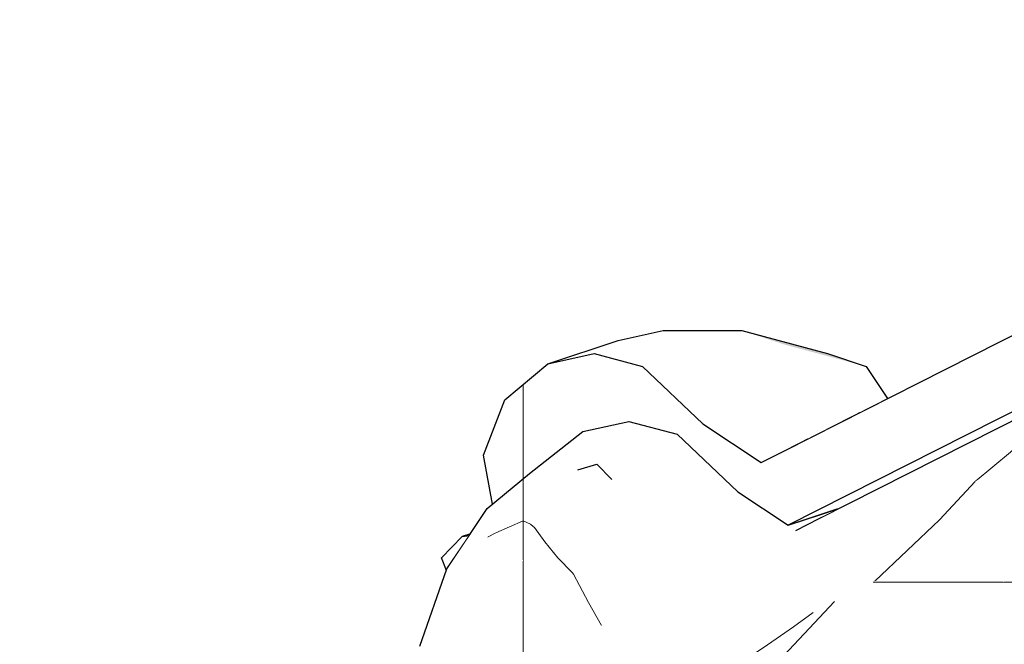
# Model space of a CAD drawing. Header units: millimetres. Extents: x -25478 to 4005, y -8416 to 11348.
# Tile 246 of 256: x -11321 to -11141, y 7319 to 7433. Entities that reach past the tile are written whole.
import ezdxf

# ---------------------------------------------------------------- set-up
doc = ezdxf.new("R2010")
doc.units = ezdxf.units.MM
doc.header["$MEASUREMENT"] = 0
doc.linetypes.add('Wipeout_Contour', pattern=[1000, 0, -1000])
for name, color, linetype in [('POHLED ZÁPADNÍ_1_Konstrukce - nosné', 7, 'Continuous'), ('POHLED ZÁPADNÍ_1_Nové_Konstrukce - krov', 7, 'Continuous'), ('POHLED ZÁPADNÍ_1_Nové_Výplně - Povrchové', 7, 'Continuous'), ('POHLED ZÁPADNÍ_1_Nové_Výplně – Řezové', 7, 'Continuous')]:
    doc.layers.add(name, color=color, linetype=linetype)

# ---------------------------------------------------------------- blocks, each defined once
blk = doc.blocks.new('*X2221', base_point=(-25690.45, -8330.81))
at = {"layer": 'POHLED ZÁPADNÍ_1_Nové_Výplně - Povrchové', "color": 21, "linetype": 'Continuous', "lineweight": 20, "true_color": 0xffaaaa}
for p, q in [((-11063.9, 7354.28), (-11063.9, 7337.17)), ((-11118.6, 7317.64), (-11112.1, 7329.87)), ((-11111.93, 7329.95), (-11111.93, 7312.84)), ((-11087.92, 7330.17), (-11111.5, 7330.17)), ((-11077.71, 7330.17), (-11087.92, 7330.17)), ((-11127.91, 7306.92), (-11118.6, 7317.64)), ((-11137.76, 7299.75), (-11127.91, 7306.92)), ((-11152.45, 7293), (-11143.87, 7296.66)), ((-11166.42, 7290.51), (-11152.45, 7293)), ((-11185.61, 7292.63), (-11180.6, 7291.21)), ((-11180.6, 7291.21), (-11166.42, 7290.51))]:
    blk.add_line(p, q, dxfattribs=at)
blk = doc.blocks.new('*X2222', base_point=(-25690.45, -8330.81))
at = {"layer": 'POHLED ZÁPADNÍ_1_Nové_Výplně - Povrchové', "color": 21, "linetype": 'Continuous', "lineweight": 20, "true_color": 0xffaaaa}
for p, q in [((-11119.73, 7340.83), (-11136.66, 7317.43)), ((-11140.77, 7330.17), (-11127.44, 7330.17)), ((-11129.3, 7321.16), (-11127.44, 7330.17))]:
    blk.add_line(p, q, dxfattribs=at)
blk = doc.blocks.new('*X2224', base_point=(-25690.45, -8330.81))
at = {"layer": 'POHLED ZÁPADNÍ_1_Nové_Výplně - Povrchové', "color": 21, "linetype": 'Continuous', "lineweight": 20, "true_color": 0xffaaaa}
for p, q in [((-11063.9, 7395.81), (-11063.9, 7391.17)), ((-11063.9, 7391.02), (-11063.9, 7390.2)), ((-11111.93, 7371.48), (-11111.93, 7365.86)), ((-11139.39, 7354.02), (-11130.63, 7362.01)), ((-11145.89, 7348.66), (-11139.39, 7354.02))]:
    blk.add_line(p, q, dxfattribs=at)
blk = doc.blocks.new('*X2225', base_point=(-25690.45, -8330.81))
at = {"layer": 'POHLED ZÁPADNÍ_1_Nové_Výplně - Povrchové', "color": 21, "linetype": 'Continuous', "lineweight": 20, "true_color": 0xffaaaa}
for p, q in [((-11063.9, 7390.2), (-11063.9, 7381.21)), ((-11111.93, 7365.86), (-11111.93, 7356.87)), ((-11152.45, 7341.58), (-11145.89, 7348.66)), ((-11164.29, 7330.35), (-11152.45, 7341.58))]:
    blk.add_line(p, q, dxfattribs=at)
blk = doc.blocks.new('*X2226', base_point=(-25690.45, -8330.81))
at = {"layer": 'POHLED ZÁPADNÍ_1_Nové_Výplně - Povrchové', "color": 21, "linetype": 'Continuous', "lineweight": 20, "true_color": 0xffaaaa}
for p, q in [((-11097.97, 7363.95), (-11119.73, 7340.83)), ((-11164.64, 7330.17), (-11149.06, 7330.17)), ((-11149.06, 7330.17), (-11140.77, 7330.17)), ((-11171.72, 7326.59), (-11193.3, 7303.66)), ((-11175.66, 7324.59), (-11179.24, 7321.97)), ((-11179.24, 7321.97), (-11184.81, 7318.1)), ((-11184.81, 7318.1), (-11190.43, 7314.42)), ((-11190.43, 7314.42), (-11191.91, 7313.51))]:
    blk.add_line(p, q, dxfattribs=at)
blk = doc.blocks.new('*X2228', base_point=(-25690.45, -8330.81))
at = {"layer": 'POHLED ZÁPADNÍ_1_Nové_Výplně - Povrchové', "color": 21, "linetype": 'Continuous', "lineweight": 20, "true_color": 0xffaaaa}
blk.add_line((-11228.9, 7366.49), (-11228.9, 7349.17), dxfattribs=at)
blk = doc.blocks.new('*X2248', base_point=(-25690.45, -8330.81))
at = {"layer": 'POHLED ZÁPADNÍ_1_Nové_Výplně - Povrchové', "color": 21, "linetype": 'Continuous', "lineweight": 20, "true_color": 0xffaaaa}
for p, q in [((-11219.64, 7331.66), (-11216.92, 7326.46)), ((-11216.92, 7326.46), (-11214.5, 7322.19))]:
    blk.add_line(p, q, dxfattribs=at)
blk = doc.blocks.new('*X2267', base_point=(-25690.45, -8330.81))
at = {"layer": 'POHLED ZÁPADNÍ_1_Nové_Výplně - Povrchové', "color": 21, "linetype": 'Continuous', "lineweight": 20, "true_color": 0xffaaaa}
blk.add_line((-11228.9, 7326.63), (-11228.9, 7311.76), dxfattribs=at)
blk = doc.blocks.new('*X2269', base_point=(-25690.45, -8330.81))
at = {"layer": 'POHLED ZÁPADNÍ_1_Nové_Výplně - Povrchové', "color": 21, "linetype": 'Continuous', "lineweight": 20, "true_color": 0xffaaaa}
for p, q in [((-11226.8, 7340.23), (-11224.95, 7337.57)), ((-11224.95, 7337.57), (-11222.55, 7334.65)), ((-11222.55, 7334.65), (-11219.87, 7331.87)), ((-11228.9, 7334.25), (-11228.9, 7326.63)), ((-11219.87, 7331.87), (-11219.64, 7331.66))]:
    blk.add_line(p, q, dxfattribs=at)
blk = doc.blocks.new('*X2271', base_point=(-25690.45, -8330.81))
at = {"layer": 'POHLED ZÁPADNÍ_1_Nové_Výplně - Povrchové', "color": 21, "linetype": 'Continuous', "lineweight": 20, "true_color": 0xffaaaa}
for p, q in [((-11228.9, 7340.48), (-11228.9, 7334.25)), ((-11227.55, 7340.81), (-11227.08, 7340.4)), ((-11227.08, 7340.4), (-11226.8, 7340.23)), ((-11233.95, 7339.24), (-11235.45, 7338.43))]:
    blk.add_line(p, q, dxfattribs=at)
blk = doc.blocks.new('*X2276', base_point=(-25690.45, -8330.81))
at = {"layer": 'POHLED ZÁPADNÍ_1_Nové_Výplně - Povrchové', "linetype": 'Continuous', "lineweight": 20, "true_color": 0xffaaaa}
blk.add_hatch(color=21, dxfattribs=at).paths.add_polyline_path([(-11180.96, 7373.81), (-11165.87, 7369.76), (-11173.01, 7372.13), (-11188.73, 7376.35)])
blk = doc.blocks.new('*X2285', base_point=(-25690.45, -8330.81))
at = {"layer": 'POHLED ZÁPADNÍ_1_Nové_Výplně - Povrchové', "color": 21, "linetype": 'Continuous', "lineweight": 20, "true_color": 0xffaaaa}
blk.add_line((-11228.9, 7349.17), (-11228.9, 7348.41), dxfattribs=at)
blk = doc.blocks.new('*X2287', base_point=(-25690.45, -8330.81))
at = {"layer": 'POHLED ZÁPADNÍ_1_Nové_Výplně - Povrchové', "color": 21, "linetype": 'Continuous', "lineweight": 20, "true_color": 0xffaaaa}
for p, q in [((-11228.9, 7348.41), (-11228.9, 7340.48)), ((-11228.9, 7341.43), (-11233.95, 7339.24)), ((-11228.9, 7341.43), (-11227.55, 7340.81))]:
    blk.add_line(p, q, dxfattribs=at)

msp = doc.modelspace()

# ---------------------------------------------------------------- wipeouts: each hides what was drawn before it
at = {"color": 254, "linetype": 'Wipeout_Contour', "lineweight": 0, "ltscale": 40229.245974}
msp.add_wipeout([(-11218.87, 7350.76), (-11212.59, 7349.02), (-11215.36, 7351.85)], dxfattribs=at).dxf.layer = 'POHLED ZÁPADNÍ_1_Nové_Výplně - Povrchové'
at = {"color": 254, "linetype": 'Wipeout_Contour', "lineweight": 0, "ltscale": 53693.809326}
msp.add_wipeout([(-11240.12, 7338.55), (-11243.91, 7334.63), (-11243.02, 7332.32), (-11238.8, 7338.76)], dxfattribs=at).dxf.layer = 'POHLED ZÁPADNÍ_1_Nové_Výplně - Povrchové'

# ---------------------------------------------------------------- next in the draw order: wipeouts: each hides what was drawn before it
at = {"color": 254, "linetype": 'Wipeout_Contour', "lineweight": 0, "ltscale": 53629.978443}
msp.add_wipeout([(-11215.36, 7351.85), (-11212.59, 7349.02), (-11212.27, 7350.63), (-11209.6, 7353.77)], dxfattribs=at).dxf.layer = 'POHLED ZÁPADNÍ_1_Nové_Výplně - Povrchové'

# ---------------------------------------------------------------- next in the draw order: wipeouts: each hides what was drawn before it
at = {"color": 254, "linetype": 'Wipeout_Contour', "lineweight": 0, "ltscale": 172720.431161}
msp.add_wipeout([(-11207.56, 7270.52), (-11210.52, 7270.77), (-11207.37, 7269.53), (-11206.33, 7263.53), (-11193.02, 7264.9), (-10957.08, 7384.42), (-10964.74, 7387.4), (-10968.26, 7385.62), (-10977.6, 7387.41), (-10983.48, 7385.39), (-10987.71, 7382.39), (-10982.01, 7378.65), (-11195.16, 7270.68)], dxfattribs=at).dxf.layer = 'POHLED ZÁPADNÍ_1_Nové_Výplně - Povrchové'

# ---------------------------------------------------------------- next in the draw order: wipeouts: each hides what was drawn before it
at = {"color": 254, "linetype": 'Wipeout_Contour', "lineweight": 0, "ltscale": 79655.522783}
msp.add_wipeout([(-11193.12, 7288.82), (-11190.89, 7272.84), (-10986.04, 7376.61), (-10986.77, 7381.77), (-10987.71, 7382.39), (-10989.08, 7392.19)], dxfattribs=at).dxf.layer = 'POHLED ZÁPADNÍ_1_Nové_Výplně - Povrchové'
at = {"color": 254, "linetype": 'Wipeout_Contour', "lineweight": 0, "ltscale": 53507.211094}
msp.add_wipeout([(-11197.59, 7301.39), (-11195.75, 7314.42), (-11208.21, 7318.87), (-11210.25, 7304.46)], dxfattribs=at).dxf.layer = 'POHLED ZÁPADNÍ_1_Nové_Výplně - Povrchové'

# ---------------------------------------------------------------- next in the draw order: block references
at = {"layer": 'POHLED ZÁPADNÍ_1_Konstrukce - nosné', "color": 9, "linetype": 'Continuous', "lineweight": 13}
msp.add_blockref('*X2221', (-25690.45, -8330.81), dxfattribs=at)

# ---------------------------------------------------------------- next in the draw order: wipeouts: each hides what was drawn before it
at = {"color": 254, "linetype": 'Wipeout_Contour', "lineweight": 0, "ltscale": 66469.548992}
msp.add_wipeout([(-10990.28, 7406.41), (-11193.32, 7303.55), (-11193.12, 7288.82), (-10989.08, 7392.19), (-10990.2, 7400.19)], dxfattribs=at).dxf.layer = 'POHLED ZÁPADNÍ_1_Nové_Výplně - Povrchové'

# ---------------------------------------------------------------- next in the draw order: block references
at = {"layer": 'POHLED ZÁPADNÍ_1_Konstrukce - nosné', "color": 9, "linetype": 'Continuous', "lineweight": 13}
msp.add_blockref('*X2222', (-25690.45, -8330.81), dxfattribs=at)

# ---------------------------------------------------------------- next in the draw order: wipeouts: each hides what was drawn before it
at = {"color": 254, "linetype": 'Wipeout_Contour', "lineweight": 0, "ltscale": 53277.226842}
msp.add_wipeout([(-11174.52, 7341.84), (-11181.93, 7336.02), (-10987.09, 7434.72), (-10986.21, 7437.23)], dxfattribs=at).dxf.layer = 'POHLED ZÁPADNÍ_1_Nové_Výplně - Povrchové'

# ---------------------------------------------------------------- next in the draw order: wipeouts: each hides what was drawn before it
at = {"color": 254, "linetype": 'Wipeout_Contour', "lineweight": 0, "ltscale": 66543.272437}
msp.add_wipeout([(-11181.93, 7336.02), (-11187.64, 7327.52), (-10988.76, 7428.26), (-10988.36, 7431.11), (-10987.09, 7434.72)], dxfattribs=at).dxf.layer = 'POHLED ZÁPADNÍ_1_Nové_Výplně - Povrchové'

# ---------------------------------------------------------------- next in the draw order: block references
at = {"layer": 'POHLED ZÁPADNÍ_1_Konstrukce - nosné', "color": 9, "linetype": 'Continuous', "lineweight": 13}
msp.add_blockref('*X2224', (-25690.45, -8330.81), dxfattribs=at)

# ---------------------------------------------------------------- next in the draw order: wipeouts: each hides what was drawn before it
at = {"color": 254, "linetype": 'Wipeout_Contour', "lineweight": 0, "ltscale": 53268.212975}
msp.add_wipeout([(-11187.64, 7327.52), (-11191.47, 7316.58), (-10990.14, 7418.57), (-10988.76, 7428.26)], dxfattribs=at).dxf.layer = 'POHLED ZÁPADNÍ_1_Nové_Výplně - Povrchové'

# ---------------------------------------------------------------- next in the draw order: block references
at = {"layer": 'POHLED ZÁPADNÍ_1_Konstrukce - nosné', "color": 9, "linetype": 'Continuous', "lineweight": 13}
msp.add_blockref('*X2225', (-25690.45, -8330.81), dxfattribs=at)

# ---------------------------------------------------------------- next in the draw order: wipeouts: each hides what was drawn before it
at = {"color": 254, "linetype": 'Wipeout_Contour', "lineweight": 0, "ltscale": 66508.347523}
msp.add_wipeout([(-11191.47, 7316.58), (-11193.32, 7303.55), (-10990.28, 7406.41), (-10990.42, 7416.6), (-10990.14, 7418.57)], dxfattribs=at).dxf.layer = 'POHLED ZÁPADNÍ_1_Nové_Výplně - Povrchové'

# ---------------------------------------------------------------- next in the draw order: block references
at = {"layer": 'POHLED ZÁPADNÍ_1_Konstrukce - nosné', "color": 9, "linetype": 'Continuous', "lineweight": 13}
msp.add_blockref('*X2226', (-25690.45, -8330.81), dxfattribs=at)

# ---------------------------------------------------------------- next in the draw order: wipeouts: each hides what was drawn before it
at = {"color": 254, "linetype": 'Wipeout_Contour', "lineweight": 0, "ltscale": 53277.759462}
msp.add_wipeout([(-11180.21, 7340.61), (-11171.2, 7343.61), (-10986.17, 7437.34), (-10985.5, 7439.25)], dxfattribs=at).dxf.layer = 'POHLED ZÁPADNÍ_1_Nové_Výplně - Povrchové'
at = {"color": 254, "linetype": 'Wipeout_Contour', "lineweight": 0, "ltscale": 53499.328315}
msp.add_wipeout([(-11186.2, 7333.86), (-11191.91, 7325.35), (-11187.64, 7327.52), (-11181.93, 7336.02)], dxfattribs=at).dxf.layer = 'POHLED ZÁPADNÍ_1_Nové_Výplně - Povrchové'

# ---------------------------------------------------------------- next in the draw order: wipeouts: each hides what was drawn before it
at = {"color": 254, "linetype": 'Wipeout_Contour', "lineweight": 0, "ltscale": 267338.567165}
msp.add_wipeout([(-11236.21, 7353.51), (-11234.53, 7344.47), (-11227.74, 7350.14), (-11217.97, 7357.81), (-11209.47, 7359.68), (-11200.6, 7357.31), (-11189.47, 7346.78), (-11180.21, 7340.61), (-10985.5, 7439.25), (-10984.09, 7443.29), (-10977.73, 7452.76), (-10974.57, 7455.62), (-10974.08, 7457.14), (-10973.25, 7459.49), (-11185.2, 7352.12), (-11195.88, 7359.23), (-11207, 7369.76), (-11215.87, 7372.13), (-11224.37, 7370.26), (-11232.3, 7363.65)], dxfattribs=at).dxf.layer = 'POHLED ZÁPADNÍ_1_Nové_Výplně - Povrchové'
at = {"color": 254, "linetype": 'Wipeout_Contour', "lineweight": 0, "ltscale": 53494.006052}
msp.add_wipeout([(-11191.47, 7316.58), (-11187.64, 7327.52), (-11191.91, 7325.35), (-11195.75, 7314.42)], dxfattribs=at).dxf.layer = 'POHLED ZÁPADNÍ_1_Nové_Výplně - Povrchové'

# ---------------------------------------------------------------- next in the draw order: block references
at = {"layer": 'POHLED ZÁPADNÍ_1_Konstrukce - nosné', "color": 9, "linetype": 'Continuous', "lineweight": 13}
msp.add_blockref('*X2228', (-25690.45, -8330.81), dxfattribs=at)

# ---------------------------------------------------------------- next in the draw order: wipeouts: each hides what was drawn before it
at = {"color": 254, "linetype": 'Wipeout_Contour', "lineweight": 0, "ltscale": 53493.100916}
msp.add_wipeout([(-11181.93, 7336.02), (-11174.52, 7341.84), (-11178.79, 7339.67), (-11186.2, 7333.86)], dxfattribs=at).dxf.layer = 'POHLED ZÁPADNÍ_1_Nové_Výplně - Povrchové'
at = {"color": 254, "linetype": 'Wipeout_Contour', "lineweight": 0, "ltscale": 53524.79218}
msp.add_wipeout([(-11195.75, 7314.42), (-11191.91, 7325.35), (-11203.97, 7330.95), (-11208.21, 7318.87)], dxfattribs=at).dxf.layer = 'POHLED ZÁPADNÍ_1_Nové_Výplně - Povrchové'

# ---------------------------------------------------------------- next in the draw order: wipeouts: each hides what was drawn before it
at = {"color": 254, "linetype": 'Wipeout_Contour', "lineweight": 0, "ltscale": 40131.658353}
msp.add_wipeout([(-11172.41, 7362.88), (-11169.26, 7360.19), (-11166.89, 7361.4)], dxfattribs=at).dxf.layer = 'POHLED ZÁPADNÍ_1_Nové_Výplně - Povrchové'
at = {"color": 254, "linetype": 'Wipeout_Contour', "lineweight": 0, "ltscale": 66898.880697}
msp.add_wipeout([(-11186.2, 7333.86), (-11178.79, 7339.67), (-11180.21, 7340.61), (-11189.47, 7346.78), (-11197.66, 7340.35)], dxfattribs=at).dxf.layer = 'POHLED ZÁPADNÍ_1_Nové_Výplně - Povrchové'
at = {"color": 254, "linetype": 'Wipeout_Contour', "lineweight": 0, "ltscale": 53581.442258}
msp.add_wipeout([(-11208.21, 7318.87), (-11203.97, 7330.95), (-11216.88, 7339.53), (-11221.64, 7325.96)], dxfattribs=at).dxf.layer = 'POHLED ZÁPADNÍ_1_Nové_Výplně - Povrchové'

# ---------------------------------------------------------------- next in the draw order: block references
at = {"layer": 'POHLED ZÁPADNÍ_1_Konstrukce - nosné', "color": 9, "linetype": 'Continuous', "lineweight": 13}
msp.add_blockref('*X2248', (-25690.45, -8330.81), dxfattribs=at)

# ---------------------------------------------------------------- next in the draw order: wipeouts: each hides what was drawn before it
at = {"color": 254, "linetype": 'Wipeout_Contour', "lineweight": 0, "ltscale": 53528.397137}
msp.add_wipeout([(-11172.41, 7362.88), (-11184.89, 7362.88), (-11176.53, 7356.51), (-11169.26, 7360.19)], dxfattribs=at).dxf.layer = 'POHLED ZÁPADNÍ_1_Nové_Výplně - Povrchové'
at = {"color": 254, "linetype": 'Wipeout_Contour', "lineweight": 0, "ltscale": 53486.618474}
msp.add_wipeout([(-11180.21, 7340.61), (-11178.79, 7339.67), (-11174.52, 7341.84), (-11171.13, 7343.55)], dxfattribs=at).dxf.layer = 'POHLED ZÁPADNÍ_1_Nové_Výplně - Povrchové'
at = {"color": 254, "linetype": 'Wipeout_Contour', "lineweight": 0, "ltscale": 53530.397219}
msp.add_wipeout([(-11191.91, 7325.35), (-11186.2, 7333.86), (-11197.66, 7340.35), (-11203.97, 7330.95)], dxfattribs=at).dxf.layer = 'POHLED ZÁPADNÍ_1_Nové_Výplně - Povrchové'

# ---------------------------------------------------------------- next in the draw order: wipeouts: each hides what was drawn before it
at = {"color": 254, "linetype": 'Wipeout_Contour', "lineweight": 0, "ltscale": 53554.404218}
msp.add_wipeout([(-11195.88, 7359.23), (-11185.2, 7352.12), (-11176.53, 7356.51), (-11184.89, 7362.88)], dxfattribs=at).dxf.layer = 'POHLED ZÁPADNÍ_1_Nové_Výplně - Povrchové'
at = {"color": 254, "linetype": 'Wipeout_Contour', "lineweight": 0, "ltscale": 53587.687423}
msp.add_wipeout([(-11203.97, 7330.95), (-11197.66, 7340.35), (-11209.79, 7350.09), (-11216.88, 7339.53)], dxfattribs=at).dxf.layer = 'POHLED ZÁPADNÍ_1_Nové_Výplně - Povrchové'
at = {"color": 254, "linetype": 'Wipeout_Contour', "lineweight": 0, "ltscale": 53561.853473}
msp.add_wipeout([(-11208.21, 7318.87), (-11221.64, 7325.96), (-11223.93, 7309.78), (-11210.25, 7304.46)], dxfattribs=at).dxf.layer = 'POHLED ZÁPADNÍ_1_Nové_Výplně - Povrchové'

# ---------------------------------------------------------------- next in the draw order: wipeouts: each hides what was drawn before it
at = {"color": 254, "linetype": 'Wipeout_Contour', "lineweight": 0, "ltscale": 53606.984364}
msp.add_wipeout([(-11195.88, 7359.23), (-11184.89, 7362.88), (-11194.81, 7373.81), (-11207, 7369.76)], dxfattribs=at).dxf.layer = 'POHLED ZÁPADNÍ_1_Nové_Výplně - Povrchové'
at = {"color": 254, "linetype": 'Wipeout_Contour', "lineweight": 0, "ltscale": 66899.942569}
msp.add_wipeout([(-11165.87, 7369.76), (-11180.96, 7373.81), (-11172.41, 7362.88), (-11166.89, 7361.4), (-11161.95, 7363.9)], dxfattribs=at).dxf.layer = 'POHLED ZÁPADNÍ_1_Nové_Výplně - Povrchové'
at = {"color": 254, "linetype": 'Wipeout_Contour', "lineweight": 0, "ltscale": 107274.730931}
msp.add_wipeout([(-11226.51, 7341.07), (-11216.88, 7339.53), (-11209.79, 7350.09), (-11212.27, 7350.63), (-11212.59, 7349.02), (-11218.87, 7350.76), (-11216.45, 7351.54), (-11219.09, 7352.12)], dxfattribs=at).dxf.layer = 'POHLED ZÁPADNÍ_1_Nové_Výplně - Povrchové'
at = {"color": 254, "linetype": 'Wipeout_Contour', "lineweight": 0, "ltscale": 93806.826121}
msp.add_wipeout([(-11233.89, 7309.94), (-11229.81, 7309.88), (-11229.7, 7310.58), (-11224.64, 7318.03), (-11224.17, 7310.15), (-11221.64, 7325.96), (-11231.49, 7326.87)], dxfattribs=at).dxf.layer = 'POHLED ZÁPADNÍ_1_Nové_Výplně - Povrchové'

# ---------------------------------------------------------------- next in the draw order: block references
at = {"layer": 'POHLED ZÁPADNÍ_1_Konstrukce - nosné', "color": 9, "linetype": 'Continuous', "lineweight": 13}
msp.add_blockref('*X2267', (-25690.45, -8330.81), dxfattribs=at)

# ---------------------------------------------------------------- next in the draw order: wipeouts: each hides what was drawn before it
at = {"color": 254, "linetype": 'Wipeout_Contour', "lineweight": 0, "ltscale": 53559.671895}
msp.add_wipeout([(-11180.96, 7373.81), (-11165.87, 7369.76), (-11173.01, 7372.13), (-11188.73, 7376.35)], dxfattribs=at).dxf.layer = 'POHLED ZÁPADNÍ_1_Nové_Výplně - Povrchové'
at = {"color": 254, "linetype": 'Wipeout_Contour', "lineweight": 0, "ltscale": 53580.388102}
msp.add_wipeout([(-11209.79, 7350.09), (-11197.66, 7340.35), (-11189.47, 7346.78), (-11200.6, 7357.31)], dxfattribs=at).dxf.layer = 'POHLED ZÁPADNÍ_1_Nové_Výplně - Povrchové'

# ---------------------------------------------------------------- next in the draw order: block references
at = {"layer": 'POHLED ZÁPADNÍ_1_Konstrukce - nosné', "color": 9, "linetype": 'Continuous', "lineweight": 13}
msp.add_blockref('*X2276', (-25690.45, -8330.81), dxfattribs=at)

# ---------------------------------------------------------------- next in the draw order: wipeouts: each hides what was drawn before it
at = {"color": 254, "linetype": 'Wipeout_Contour', "lineweight": 0, "ltscale": 93852.029643}
msp.add_wipeout([(-11209.47, 7359.68), (-11219.09, 7352.12), (-11216.45, 7351.54), (-11209.6, 7353.77), (-11212.27, 7350.63), (-11209.79, 7350.09), (-11200.6, 7357.31)], dxfattribs=at).dxf.layer = 'POHLED ZÁPADNÍ_1_Nové_Výplně - Povrchové'
at = {"color": 254, "linetype": 'Wipeout_Contour', "lineweight": 0, "ltscale": 53629.718915}
msp.add_wipeout([(-11221.64, 7325.96), (-11216.88, 7339.53), (-11226.51, 7341.07), (-11231.49, 7326.87)], dxfattribs=at).dxf.layer = 'POHLED ZÁPADNÍ_1_Nové_Výplně - Povrchové'

# ---------------------------------------------------------------- next in the draw order: block references
at = {"layer": 'POHLED ZÁPADNÍ_1_Konstrukce - nosné', "color": 9, "linetype": 'Continuous', "lineweight": 13}
msp.add_blockref('*X2269', (-25690.45, -8330.81), dxfattribs=at)

# ---------------------------------------------------------------- next in the draw order: wipeouts: each hides what was drawn before it
at = {"color": 254, "linetype": 'Wipeout_Contour', "lineweight": 0, "ltscale": 53569.890355}
msp.add_wipeout([(-11184.89, 7362.88), (-11172.41, 7362.88), (-11180.96, 7373.81), (-11194.81, 7373.81)], dxfattribs=at).dxf.layer = 'POHLED ZÁPADNÍ_1_Nové_Výplně - Povrchové'

# ---------------------------------------------------------------- next in the draw order: wipeouts: each hides what was drawn before it
at = {"color": 254, "linetype": 'Wipeout_Contour', "lineweight": 0, "ltscale": 53653.424382}
msp.add_wipeout([(-11207, 7369.76), (-11194.81, 7373.81), (-11203.16, 7376.35), (-11215.87, 7372.13)], dxfattribs=at).dxf.layer = 'POHLED ZÁPADNÍ_1_Nové_Výplně - Povrchové'
at = {"color": 254, "linetype": 'Wipeout_Contour', "lineweight": 0, "ltscale": 53659.65902}
msp.add_wipeout([(-11231.49, 7326.87), (-11226.51, 7341.07), (-11235.28, 7338.91), (-11240.34, 7324.49)], dxfattribs=at).dxf.layer = 'POHLED ZÁPADNÍ_1_Nové_Výplně - Povrchové'

# ---------------------------------------------------------------- next in the draw order: block references
at = {"layer": 'POHLED ZÁPADNÍ_1_Konstrukce - nosné', "color": 9, "linetype": 'Continuous', "lineweight": 13}
msp.add_blockref('*X2271', (-25690.45, -8330.81), dxfattribs=at)

# ---------------------------------------------------------------- next in the draw order: wipeouts: each hides what was drawn before it
at = {"color": 254, "linetype": 'Wipeout_Contour', "lineweight": 0, "ltscale": 53613.571555}
msp.add_wipeout([(-11194.81, 7373.81), (-11180.96, 7373.81), (-11188.73, 7376.35), (-11203.16, 7376.35)], dxfattribs=at).dxf.layer = 'POHLED ZÁPADNÍ_1_Nové_Výplně - Povrchové'
at = {"color": 254, "linetype": 'Wipeout_Contour', "lineweight": 0, "ltscale": 53637.855648}
msp.add_wipeout([(-11233.89, 7309.94), (-11231.49, 7326.87), (-11240.34, 7324.49), (-11242.78, 7307.29)], dxfattribs=at).dxf.layer = 'POHLED ZÁPADNÍ_1_Nové_Výplně - Povrchové'

# ---------------------------------------------------------------- next in the draw order: wipeouts: each hides what was drawn before it
at = {"color": 254, "linetype": 'Wipeout_Contour', "lineweight": 0, "ltscale": 53682.557944}
msp.add_wipeout([(-11203.16, 7376.35), (-11211.48, 7374.55), (-11224.37, 7370.26), (-11215.87, 7372.13)], dxfattribs=at).dxf.layer = 'POHLED ZÁPADNÍ_1_Nové_Výplně - Povrchové'
at = {"color": 254, "linetype": 'Wipeout_Contour', "lineweight": 0, "ltscale": 53656.14528}
msp.add_wipeout([(-11250.3, 7301.52), (-11242.78, 7307.29), (-11240.34, 7324.49), (-11247.9, 7318.43)], dxfattribs=at).dxf.layer = 'POHLED ZÁPADNÍ_1_Nové_Výplně - Povrchové'

# ---------------------------------------------------------------- next in the draw order: wipeouts: each hides what was drawn before it
at = {"color": 254, "linetype": 'Wipeout_Contour', "lineweight": 0, "ltscale": 53677.898542}
msp.add_wipeout([(-11247.9, 7318.43), (-11240.34, 7324.49), (-11235.28, 7338.91), (-11242.92, 7332.62)], dxfattribs=at).dxf.layer = 'POHLED ZÁPADNÍ_1_Nové_Výplně - Povrchové'

# ---------------------------------------------------------------- next in the draw order: wipeouts: each hides what was drawn before it
at = {"color": 254, "linetype": 'Wipeout_Contour', "lineweight": 0, "ltscale": 53684.782472}
msp.add_wipeout([(-11242.92, 7332.62), (-11235.28, 7338.91), (-11227.74, 7350.14), (-11235.51, 7343.65)], dxfattribs=at).dxf.layer = 'POHLED ZÁPADNÍ_1_Nové_Výplně - Povrchové'

# ---------------------------------------------------------------- next in the draw order: block references
at = {"layer": 'POHLED ZÁPADNÍ_1_Konstrukce - nosné', "color": 9, "linetype": 'Continuous', "lineweight": 13}
msp.add_blockref('*X2285', (-25690.45, -8330.81), dxfattribs=at)

# ---------------------------------------------------------------- next in the draw order: wipeouts: each hides what was drawn before it
at = {"color": 254, "linetype": 'Wipeout_Contour', "lineweight": 0, "ltscale": 53666.581572}
msp.add_wipeout([(-11226.51, 7341.07), (-11219.09, 7352.12), (-11227.74, 7350.14), (-11235.28, 7338.91)], dxfattribs=at).dxf.layer = 'POHLED ZÁPADNÍ_1_Nové_Výplně - Povrchové'

# ---------------------------------------------------------------- next in the draw order: block references
at = {"layer": 'POHLED ZÁPADNÍ_1_Konstrukce - nosné', "color": 9, "linetype": 'Continuous', "lineweight": 13}
msp.add_blockref('*X2287', (-25690.45, -8330.81), dxfattribs=at)

# ---------------------------------------------------------------- next in the draw order: wipeouts: each hides what was drawn before it
at = {"color": 254, "linetype": 'Wipeout_Contour', "lineweight": 0, "ltscale": 53658.396881}
msp.add_wipeout([(-11209.47, 7359.68), (-11217.97, 7357.81), (-11227.74, 7350.14), (-11219.09, 7352.12)], dxfattribs=at).dxf.layer = 'POHLED ZÁPADNÍ_1_Nové_Výplně - Povrchové'

# ---------------------------------------------------------------- next in the draw order: wipeouts: each hides what was drawn before it
at = {"color": 254, "linetype": 'Wipeout_Contour', "lineweight": 0, "ltscale": 50415.951224}
msp.add_wipeout([(-11454.64, 7025.17), (-11436.48, 6989.53), (-7717.4, 8884.49), (-7735.56, 8920.13)], dxfattribs=at).dxf.layer = 'POHLED ZÁPADNÍ_1_Nové_Výplně – Řezové'

# ---------------------------------------------------------------- next in the draw order: wipeouts: each hides what was drawn before it
at = {"color": 254, "linetype": 'Wipeout_Contour', "lineweight": 0, "ltscale": 50561.824188}
msp.add_wipeout([(-11472.8, 7060.81), (-11454.64, 7025.17), (-7735.56, 8920.13), (-7753.72, 8955.77)], dxfattribs=at).dxf.layer = 'POHLED ZÁPADNÍ_1_Nové_Výplně – Řezové'

# ---------------------------------------------------------------- next in the draw order: wipeouts: each hides what was drawn before it
at = {"color": 254, "linetype": 'Wipeout_Contour', "lineweight": 0, "ltscale": 50689.523339}
msp.add_wipeout([(-11486.42, 7087.54), (-11472.8, 7060.81), (-7753.72, 8955.77), (-7767.34, 8982.5)], dxfattribs=at).dxf.layer = 'POHLED ZÁPADNÍ_1_Nové_Výplně – Řezové'

# ---------------------------------------------------------------- next in the draw order: wipeouts: each hides what was drawn before it
at = {"color": 254, "linetype": 'Wipeout_Contour', "lineweight": 0, "ltscale": 50341.207579}
msp.add_wipeout([(-11436.48, 6989.53), (-11436.02, 6988.64), (-7716.95, 8883.6), (-7717.4, 8884.49)], dxfattribs=at).dxf.layer = 'POHLED ZÁPADNÍ_1_Nové_Výplně – Řezové'

# ---------------------------------------------------------------- next in the draw order: linework, layer by layer
at = {"layer": 'POHLED ZÁPADNÍ_1_Nové_Konstrukce - krov', "color": 1, "linetype": 'Continuous', "lineweight": 25}
for p, q in [((-11180.93, 7354.28), (-10976.08, 7458.05)), ((-10985.5, 7439.24), (-11180.21, 7340.61)), ((-11174.52, 7341.84), (-10986.21, 7437.23)), ((-11211.48, 7374.55), (-11203.16, 7376.35)), ((-11203.16, 7376.35), (-11188.73, 7376.35)), ((-11188.73, 7376.35), (-11173.01, 7372.13)), ((-11224.37, 7370.26), (-11211.48, 7374.55)), ((-11224.37, 7370.26), (-11215.87, 7372.13)), ((-11215.87, 7372.13), (-11207, 7369.76)), ((-11173.01, 7372.13), (-11165.87, 7369.76)), ((-11232.3, 7363.65), (-11224.37, 7370.26)), ((-11207, 7369.76), (-11195.88, 7359.23)), ((-11165.87, 7369.76), (-11161.95, 7363.9)), ((-11236.21, 7353.51), (-11232.3, 7363.65)), ((-11217.97, 7357.81), (-11209.47, 7359.68)), ((-11209.47, 7359.68), (-11200.6, 7357.31)), ((-11195.88, 7359.23), (-11185.2, 7352.12)), ((-11227.74, 7350.14), (-11217.97, 7357.81)), ((-11200.6, 7357.31), (-11189.47, 7346.78)), ((-11234.53, 7344.47), (-11236.21, 7353.51)), ((-11185.2, 7352.12), (-11180.93, 7354.28)), ((-11218.87, 7350.76), (-11215.36, 7351.85)), ((-11215.36, 7351.85), (-11212.59, 7349.02)), ((-11235.51, 7343.66), (-11227.74, 7350.14)), ((-11189.47, 7346.78), (-11180.21, 7340.61)), ((-11242.92, 7332.62), (-11235.51, 7343.66)), ((-11180.21, 7340.61), (-11171.2, 7343.61)), ((-11171.2, 7343.61), (-11171.02, 7343.61)), ((-11178.79, 7339.67), (-11174.52, 7341.84)), ((-11243.91, 7334.63), (-11240.12, 7338.55)), ((-11238.6, 7339.05), (-11240.12, 7338.55)), ((-11240.12, 7338.55), (-11238.8, 7338.76)), ((-11243.02, 7332.32), (-11243.91, 7334.63)), ((-11247.9, 7318.43), (-11242.92, 7332.62))]:
    msp.add_line(p, q, dxfattribs=at)

doc.saveas('drawing.dxf')
